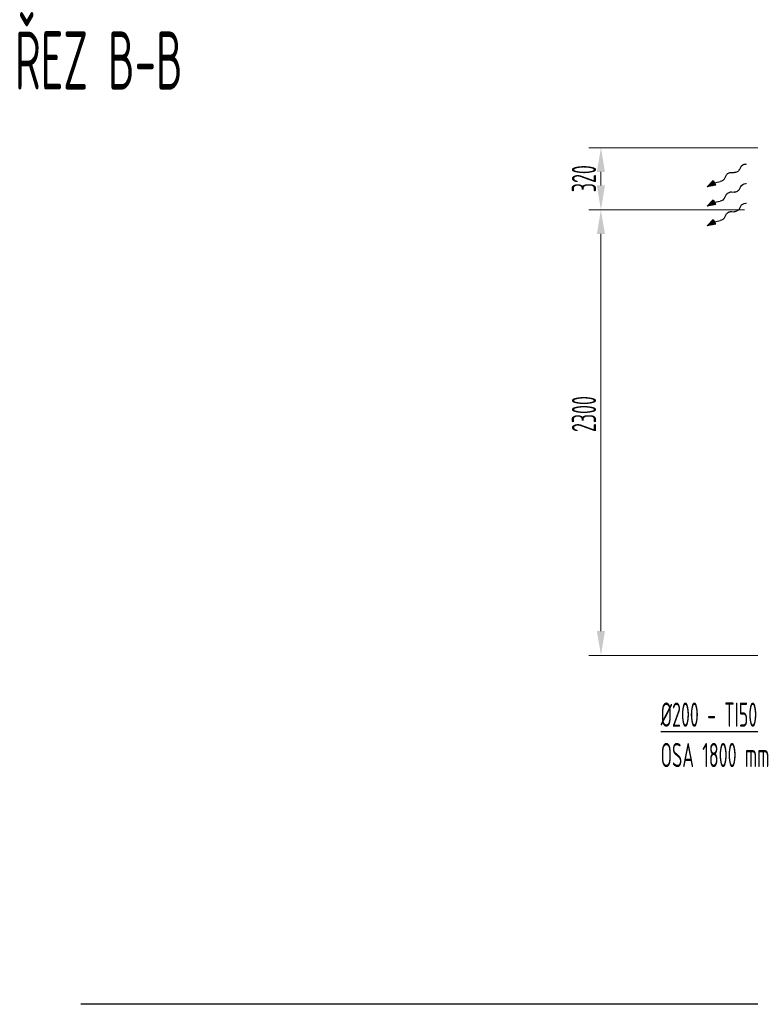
# Model space of a CAD drawing. Header units: millimetres. Extents: x 7400 to 85045, y 24168 to 123018.
# Tile 40 of 79: x 7400 to 11172, y 117938 to 123017. Entities that reach past the tile are written whole.
import ezdxf

# ---------------------------------------------------------------- set-up
doc = ezdxf.new("R2010")
doc.units = ezdxf.units.MM
doc.linetypes.add('phl_thick', pattern=[0])
for name, color, linetype, lineweight in [('UT_KOTY - DIMENZE', 7, 'Continuous', 5), ('VZT_50 POPIS - OBECNE', 7, 'Continuous', 13), ('VZT_60_KOTY - DIMENZE', 7, 'Continuous', 5)]:
    doc.layers.add(name, color=color, linetype=linetype, lineweight=lineweight)
doc.styles.add('EVORA_125', font='isocp.shx', dxfattribs={"width": 0.6, "height": 125})
doc.styles.add('ISOCP 2.5', font='isocp.shx', dxfattribs={"width": 0.6, "height": 2.5})

msp = doc.modelspace()

# ---------------------------------------------------------------- linework, layer by layer
at = {"color": 8}
msp.add_line((16468.3, 117938.1), (7716.3, 117938.1), dxfattribs=at)
at = {"layer": 'UT_KOTY - DIMENZE'}
for p, q in [((11299.2, 122356.7), (10338.1, 122356.7)), ((10400.6, 122161.7), (10400.6, 122231.7)), ((11141.7, 122036.7), (10338.1, 122036.7)), ((11141.7, 122036.7), (10338.1, 122036.7)), ((10400.6, 119863.1), (10400.6, 121911.7)), ((11299.2, 119738.1), (10338.1, 119738.1))]:
    msp.add_line(p, q, dxfattribs=at)
for points in [[(10379.7, 122231.7), (10421.4, 122231.7), (10400.6, 122356.7)], [(10379.7, 122161.7), (10421.4, 122161.7), (10400.6, 122036.7)], [(10379.7, 121911.7), (10421.4, 121911.7), (10400.6, 122036.7)], [(10379.7, 119863.1), (10421.4, 119863.1), (10400.6, 119738.1)]]:
    msp.add_solid(points, dxfattribs=at)
at = {"layer": 'VZT_50 POPIS - OBECNE', "color": 0, "lineweight": -2}
for p, q in [((11115.3, 122243.2), (11122.4, 122256.7)), ((11037.8, 122196.6), (11046.9, 122213.9)), ((11073.9, 122229), (11088.3, 122228.1)), ((10949.7, 122155), (10980.5, 122188.2)), ((10994.1, 122163.9), (10949.7, 122155)), ((10980.5, 122188.2), (10987.3, 122176)), ((10987.3, 122176), (11016.9, 122181.9)), ((10994.1, 122163.9), (10987.3, 122176)), ((11115.3, 122142.4), (11122.4, 122156)), ((11037.8, 122095.8), (11046.9, 122113.1)), ((11073.9, 122128.2), (11088.3, 122127.3)), ((10949.7, 122054.2), (10980.5, 122087.4)), ((10994.1, 122063.1), (10949.7, 122054.2)), ((10980.5, 122087.4), (10987.3, 122075.2)), ((10987.3, 122075.2), (11016.9, 122081.1)), ((10994.1, 122063.1), (10987.3, 122075.2)), ((11115.3, 122041.6), (11122.4, 122055.1)), ((11037.8, 121995), (11046.9, 122012.3)), ((11073.9, 122027.4), (11088.3, 122026.5)), ((10949.7, 121953.4), (10980.5, 121986.6)), ((10994.1, 121962.3), (10949.7, 121953.4)), ((10980.5, 121986.6), (10987.3, 121974.4)), ((10987.3, 121974.4), (11016.9, 121980.3)), ((10994.1, 121962.3), (10987.3, 121974.4))]:
    msp.add_line(p, q, dxfattribs=at)
at = {"layer": 'VZT_50 POPIS - OBECNE'}
for p, q in [((11148.5, 122271.9), (11152.1, 122271.9)), ((11148.5, 122171.1), (11152.1, 122171.1)), ((11148.5, 122070.3), (11152.1, 122070.3))]:
    msp.add_line(p, q, dxfattribs=at)
at = {"layer": 'VZT_50 POPIS - OBECNE', "color": 0, "lineweight": -2, "extrusion": (0, 0, -1)}
for centre, start_param, end_param in [((11140.5, 122256.2), 0.766537, 2.320574), ((11019.7, 122197.2), 3.908129, 5.191299), ((11065, 122213.3), 0.766537, 2.375056), ((11097.2, 122243.8), 3.908129, 5.516649), ((11140.5, 122155.4), 0.766537, 2.320574), ((11019.7, 122096.4), 3.908129, 5.191299), ((11065, 122112.5), 0.766537, 2.375056), ((11097.2, 122143), 3.908129, 5.516649), ((11140.5, 122054.6), 0.766537, 2.320574), ((11019.7, 121995.6), 3.908129, 5.191299), ((11065, 122011.7), 0.766537, 2.375056), ((11097.2, 122042.2), 3.908129, 5.516649)]:
    msp.add_ellipse(centre, major_axis=(-18.8, -10.5), ratio=0.625, start_param=start_param, end_param=end_param, dxfattribs=at)
at = {"layer": 'VZT_50 POPIS - OBECNE', "color": 0, "lineweight": -2}
for points in [[(10994.1, 122163.9), (10980.5, 122188.2), (10949.7, 122155)], [(10994.1, 122063.1), (10980.5, 122087.4), (10949.7, 122054.2)], [(10994.1, 121962.3), (10980.5, 121986.6), (10949.7, 121953.4)]]:
    msp.add_solid(points, dxfattribs=at)
at = {"layer": 'VZT_60_KOTY - DIMENZE', "linetype": 'ByBlock', "lineweight": -2}
msp.add_lwpolyline([(10709.2, 119344.7), (11317, 119344.7)], dxfattribs=at)

# ---------------------------------------------------------------- texts
at = {"layer": 'UT_KOTY - DIMENZE', "insert": (10313, 122196.7), "char_height": 125, "width": 3.939, "attachment_point": 5, "rotation": 90, "style": 'ISOCP 2.5'}
msp.add_mtext('320', dxfattribs=at)
at = {"layer": 'UT_KOTY - DIMENZE', "insert": (10313, 120982.5), "char_height": 125, "attachment_point": 5, "rotation": 90, "style": 'ISOCP 2.5'}
msp.add_mtext('2300', dxfattribs=at)
at = {"layer": 'VZT_50 POPIS - OBECNE', "style": 'ISOCP 2.5', "width": 0.6}
msp.add_text('ŘEZ B-B', height=300, rotation=360, dxfattribs=at).set_placement((7375.6, 122656.7))
at = {"layer": 'VZT_60_KOTY - DIMENZE', "linetype": 'phl_thick', "insert": (10709.2, 119494.7), "char_height": 125, "attachment_point": 1, "style": 'EVORA_125'}
msp.add_mtext('%%C200 - TI50\\POSA 1800\\~mm', dxfattribs=at)

doc.saveas('drawing.dxf')
